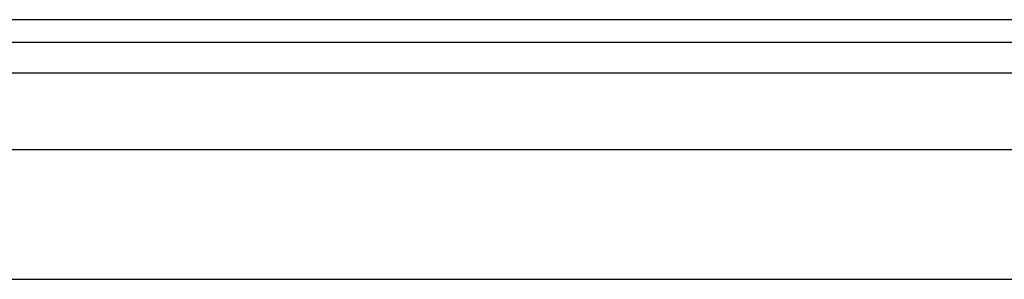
# Model space of a CAD drawing. Header units: inches. Extents: x 10 to 197, y 9 to 109.
# Tile 83 of 111: x 28.299 to 31.281, y 76.459 to 77.246. Entities that reach past the tile are written whole.
import ezdxf

# ---------------------------------------------------------------- set-up
doc = ezdxf.new("R2010")
doc.units = ezdxf.units.IN
doc.header["$MEASUREMENT"] = 0
doc.layers.add('Visible Edges(ANSI)', color=7, linetype='Continuous', lineweight=25)
doc.layers.add('Visible Tangent Edges(ANSI)', color=7, linetype='Continuous', lineweight=25)

msp = doc.modelspace()

# ---------------------------------------------------------------- linework, layer by layer
at = {"layer": 'Visible Edges(ANSI)'}
for p, q in [((34.1027, 77.246), (10.5067, 77.246)), ((10.5067, 77.178), (34.1027, 77.178)), ((12.8802, 76.8523), (33.3666, 76.8523)), ((33.3666, 76.4586), (12.8938, 76.4586))]:
    msp.add_line(p, q, dxfattribs=at)
at = {"layer": 'Visible Tangent Edges(ANSI)'}
msp.add_line((12.7541, 77.085), (34.1027, 77.085), dxfattribs=at)

doc.saveas('drawing.dxf')
